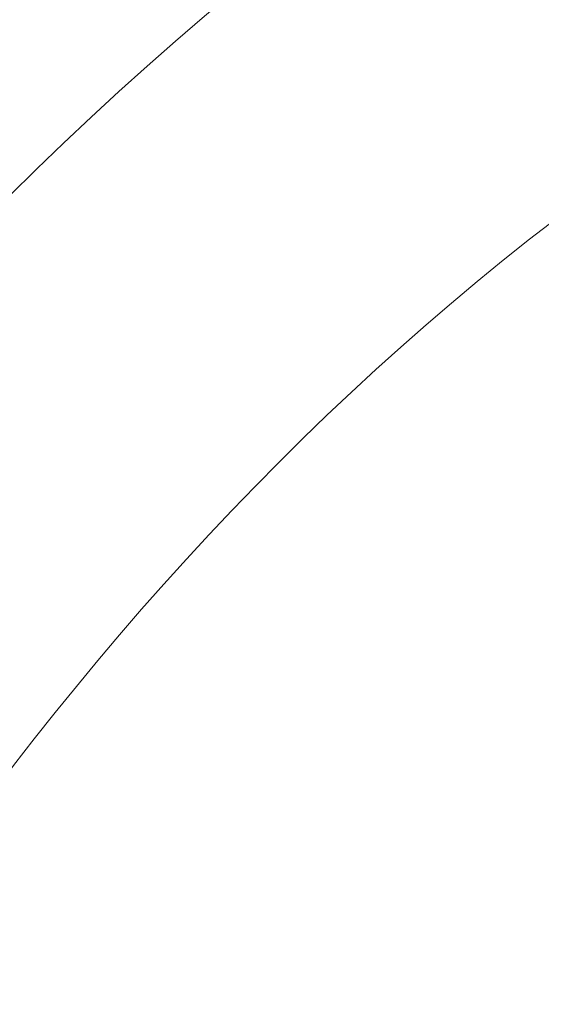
# Model space of a CAD drawing. Header units: inches. Extents: x 1352 to 2050, y -1711 to -1289.
# Tile 249 of 256: x 1796.522 to 1796.782, y -1507.799 to -1507.307. Entities that reach past the tile are written whole.
import ezdxf

# ---------------------------------------------------------------- set-up
doc = ezdxf.new("R2010")
doc.units = ezdxf.units.IN
doc.header["$MEASUREMENT"] = 0
doc.layers.add('图层 1', color=7, linetype='Continuous')

# ---------------------------------------------------------------- blocks, each defined once
blk = doc.blocks.new('block 16')
at = {"layer": '图层 1', "lineweight": 0}
blk.add_open_spline([(1796.94458, -1507.30403), (1796.31137, -1507.66267), (1796.06539, -1508.49707), (1796.06677, -1509.21985), (1796.06677, -1509.21985), (1796.06746, -1509.29427), (1796.06746, -1509.29427), (1796.06884, -1509.34629), (1796.02681, -1509.38969), (1795.97444, -1509.39107), (1795.92242, -1509.39245), (1795.87867, -1509.35076), (1795.87763, -1509.2984), (1795.87763, -1509.2984), (1795.8766, -1509.21985), (1795.8766, -1509.21985), (1795.87798, -1508.46159), (1796.12465, -1507.55863), (1796.85018, -1507.13936), (1796.89566, -1507.11352), (1796.95354, -1507.12937), (1796.97972, -1507.17484), (1797.0059, -1507.22032), (1796.99005, -1507.2782), (1796.94458, -1507.30403)], degree=3, knots=[0, 0, 0, 0, 1, 1, 1, 2, 2, 2, 3, 3, 3, 4, 4, 4, 5, 5, 5, 6, 6, 6, 7, 7, 7, 8, 8, 8, 8], dxfattribs=at)
blk = doc.blocks.new('block 9')
at = {"layer": '图层 1'}
blk.add_blockref('block 16', (0, 0), dxfattribs=at)
blk = doc.blocks.new('block 2')
at = {"layer": '图层 1'}
blk.add_blockref('block 9', (0, 0), dxfattribs=at)

msp = doc.modelspace()

# ---------------------------------------------------------------- block references
at = {"layer": '图层 1'}
msp.add_blockref('block 2', (0, 0), dxfattribs=at)

doc.saveas('drawing.dxf')
